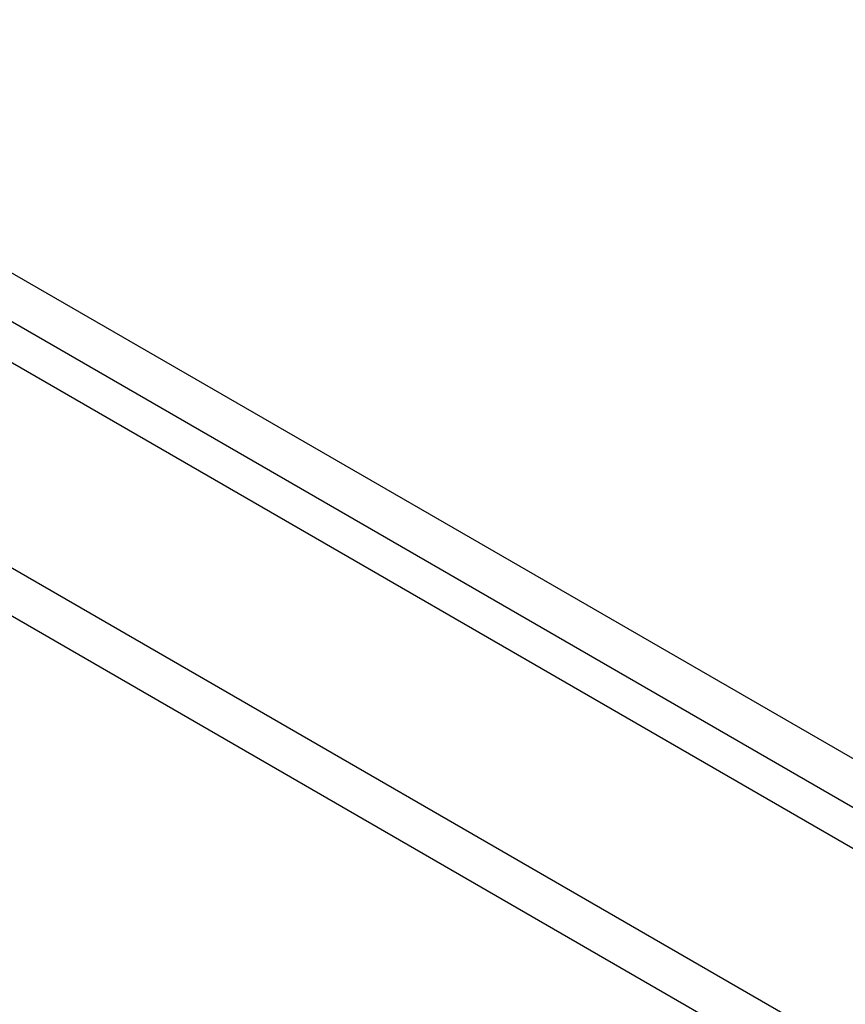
# Model space of a CAD drawing. Header units: inches. Extents: x 25 to 627, y 68 to 290.
# Tile 178 of 250: x 556.13 to 558.87, y 269.24 to 272.51. Entities that reach past the tile are written whole.
import ezdxf

# ---------------------------------------------------------------- set-up
doc = ezdxf.new("R2010")
doc.units = ezdxf.units.IN
doc.header["$MEASUREMENT"] = 0
doc.layers.add('Visible Edges(ANSI)', color=7, linetype='Continuous', lineweight=25)
doc.layers.add('Visible Tangent Edges(ANSI)', color=7, linetype='Continuous', lineweight=25)

msp = doc.modelspace()

# ---------------------------------------------------------------- linework, layer by layer
at = {"layer": 'Visible Edges(ANSI)'}
msp.add_line((533.857, 284.211), (576.0041, 259.8773), dxfattribs=at)
at = {"layer": 'Visible Tangent Edges(ANSI)'}
for p, q in [((576.2749, 260.0189), (533.9885, 284.4329)), ((533.9185, 284.3117), (576.2049, 259.8976)), ((533.2666, 283.8701), (575.4137, 259.5364)), ((575.3437, 259.4152), (533.1966, 283.7488))]:
    msp.add_line(p, q, dxfattribs=at)

doc.saveas('drawing.dxf')
